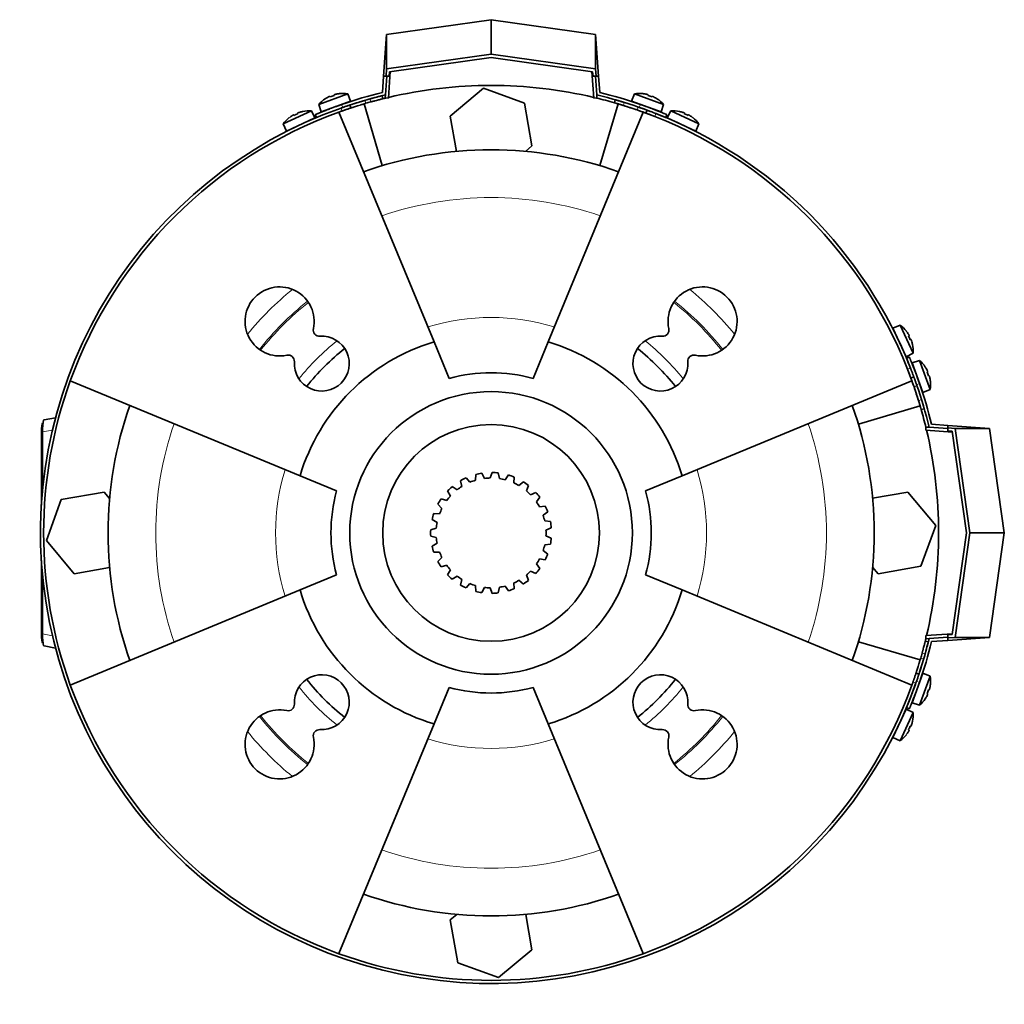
# Model space of a CAD drawing. Header units: millimetres. Extents: x 432 to 1317, y -1117 to 1316.
# Tile 26 of 26: x 432 to 746, y 1002 to 1316. Entities that reach past the tile are written whole.
import ezdxf

# ---------------------------------------------------------------- set-up
doc = ezdxf.new("R2010")
doc.units = ezdxf.units.MM
for name, color, linetype in [('LOW_334-1', 7, 'Continuous'), ('M5X8_UNI7687', 7, 'Continuous'), ('VSI184-254_GIUNT', 7, 'Continuous'), ('VSI344-454_FILTR', 7, 'Continuous'), ('VSI344-454_SUPPO', 7, 'Continuous'), ('VSI344-454_TERMI', 7, 'Continuous'), ('VSI344-454_TESTA', 7, 'Continuous')]:
    doc.layers.add(name, color=color, linetype=linetype)

# ---------------------------------------------------------------- blocks, each defined once
blk = doc.blocks.new('SE1')
at = {"layer": 'LOW_334-1', "color": 7, "linetype": 'Continuous', "lineweight": 35}
for p, q in [((549.41, 1291.02), (550.01, 1299.49)), ((614.24, 1299.49), (614.83, 1291.02)), ((548.49, 1292.08), (548.42, 1291.09)), ((615.83, 1291.09), (615.76, 1292.08)), ((548.42, 1291.09), (549.41, 1291.02)), ((614.83, 1291.02), (615.83, 1291.09)), ((720.63, 1186.29), (720.56, 1185.29)), ((721.63, 1186.22), (720.63, 1186.29)), ((720.56, 1185.29), (729.04, 1184.7)), ((729.04, 1120.46), (720.56, 1119.87)), ((720.56, 1119.87), (720.63, 1118.87)), ((720.63, 1118.87), (721.63, 1118.94))]:
    blk.add_line(p, q, dxfattribs=at)
at = {"layer": 'M5X8_UNI7687', "color": 7, "linetype": 'Continuous', "lineweight": 35}
for p, q in [((536.48, 1292.4), (527.21, 1289.03)), ((532.1, 1292.09), (532.16, 1291.89)), ((533.7, 1292.45), (533.71, 1292.48)), ((537.4, 1290.08), (536.48, 1292.4)), ((627.77, 1292.4), (626.85, 1290.08)), ((637.03, 1289.03), (627.77, 1292.4)), ((630.55, 1292.45), (630.54, 1292.48)), ((632.14, 1292.09), (632.09, 1291.89)), ((527.21, 1289.03), (528, 1286.66)), ((528, 1286.66), (537.4, 1290.08)), ((529.31, 1290.86), (529.29, 1290.87)), ((530.77, 1291.6), (530.85, 1291.42)), ((626.85, 1290.08), (636.24, 1286.66)), ((633.48, 1291.6), (633.39, 1291.42)), ((634.94, 1290.86), (634.96, 1290.87)), ((636.24, 1286.66), (637.03, 1289.03)), ((524.89, 1286.99), (515.95, 1282.82)), ((519.27, 1285.69), (519.37, 1285.51)), ((520.56, 1286.29), (520.63, 1286.1)), ((522.11, 1286.79), (522.12, 1286.82)), ((526.01, 1284.75), (524.89, 1286.99)), ((535.4, 1288.26), (535.4, 1288.26)), ((639.36, 1286.99), (638.24, 1284.75)), ((648.29, 1282.82), (639.36, 1286.99)), ((642.13, 1286.79), (642.13, 1286.82)), ((643.69, 1286.29), (643.62, 1286.1)), ((644.98, 1285.69), (644.88, 1285.51)), ((515.95, 1282.82), (516.95, 1280.52)), ((516.95, 1280.52), (526.01, 1284.75)), ((517.88, 1284.82), (517.86, 1284.83)), ((638.24, 1284.75), (647.3, 1280.52)), ((646.36, 1284.82), (646.39, 1284.83)), ((647.3, 1280.52), (648.29, 1282.82)), ((712.36, 1218.75), (710.07, 1217.76)), ((710.07, 1217.76), (714.29, 1208.7)), ((716.53, 1209.81), (712.36, 1218.75)), ((714.36, 1216.82), (714.38, 1216.84)), ((715.23, 1215.43), (715.06, 1215.33)), ((715.83, 1214.15), (715.64, 1214.08)), ((716.34, 1212.59), (716.36, 1212.58)), ((714.29, 1208.7), (716.53, 1209.81)), ((718.57, 1207.49), (716.2, 1206.7)), ((721.94, 1198.22), (718.57, 1207.49)), ((716.2, 1206.7), (719.62, 1197.3)), ((720.4, 1205.39), (720.41, 1205.42)), ((721.14, 1203.94), (720.96, 1203.85)), ((721.63, 1202.6), (721.43, 1202.55)), ((722, 1201.01), (722.02, 1201)), ((719.62, 1197.3), (721.94, 1198.22)), ((719.62, 1107.86), (716.2, 1098.46)), ((718.57, 1097.67), (721.94, 1106.94)), ((721.94, 1106.94), (719.62, 1107.86)), ((717.8, 1105.86), (717.8, 1105.86)), ((722, 1104.16), (722.02, 1104.16)), ((721.14, 1101.23), (720.96, 1101.31)), ((721.63, 1102.56), (721.43, 1102.61)), ((716.2, 1098.46), (718.57, 1097.67)), ((720.4, 1099.77), (720.41, 1099.75)), ((714.29, 1096.47), (710.07, 1087.4)), ((712.36, 1086.41), (716.53, 1095.35)), ((716.53, 1095.35), (714.29, 1096.47)), ((716.34, 1092.57), (716.36, 1092.58)), ((714.38, 1088.32), (714.36, 1088.34)), ((715.23, 1089.73), (715.06, 1089.83)), ((715.83, 1091.01), (715.64, 1091.08)), ((710.07, 1087.4), (712.36, 1086.41))]:
    blk.add_line(p, q, dxfattribs=at)
for centre, radius, start, end in [((534.82, 1282.54), 10, 80.4586, 96.4084), ((629.42, 1282.54), 10, 83.5916, 99.5414), ((534.82, 1282.54), 10, 123.5916, 139.5414), ((535.69, 1288.92), 0.5, 110, 129.2041), ((628.55, 1288.92), 0.5, 50.7959, 70), ((629.42, 1282.54), 10, 40.4586, 56.4084), ((524.1, 1277.02), 10, 85.4586, 101.4084), ((634.19, 1286.87), 0.5, 70, 89.4625), ((640.15, 1277.02), 10, 78.5916, 94.5414), ((524.1, 1277.02), 10, 128.5916, 144.5414), ((524.41, 1283.45), 0.5, 115, 134.2679), ((639.84, 1283.45), 0.5, 45.7321, 65), ((640.15, 1277.02), 10, 35.4586, 51.4084), ((518.97, 1280.92), 0.5, 95.7321, 115), ((645.28, 1280.92), 0.5, 65, 84.2679), ((706.56, 1210.61), 10, 38.5916, 54.5414), ((710.46, 1215.73), 0.5, 5.7321, 25), ((712.99, 1210.3), 0.5, 25, 44.2679), ((706.56, 1210.61), 10, 355.4586, 11.4084), ((712.08, 1199.88), 10, 33.5916, 49.5414), ((718.46, 1199.01), 0.5, 20, 39.2041), ((712.08, 1199.88), 10, 350.4586, 6.4084), ((712.08, 1105.28), 10, 353.5916, 9.5414), ((718.46, 1106.15), 0.5, 320.7959, 340), ((716.41, 1100.51), 0.5, 340, 359.4625), ((712.08, 1105.28), 10, 310.4586, 326.4084), ((712.99, 1094.87), 0.5, 315.7321, 335), ((706.56, 1094.56), 10, 348.5916, 4.5414), ((710.46, 1089.43), 0.5, 335, 354.2679), ((706.56, 1094.56), 10, 305.4586, 321.4084)]:
    blk.add_arc(centre, radius, start, end, dxfattribs=at)
for centre, major_axis, ratio, start_param, end_param in [((534.82, 1282.55), (9.4, 3.42), 0.996195, 1.335108, 1.449667), ((629.43, 1282.55), (-9.4, 3.42), 0.996195, 4.833518, 4.948078), ((534.82, 1282.55), (-9.4, -3.42), 0.996195, 4.833518, 4.948078), ((534.07, 1284.62), (8.7, 3.17), 0.811251, 1.49595, 1.645642), ((630.18, 1284.62), (8.7, -3.17), 0.811251, 1.49595, 1.645642), ((629.43, 1282.55), (9.4, -3.42), 0.996195, 1.335108, 1.449667), ((523.16, 1279.02), (8.39, 3.91), 0.811251, 1.49595, 1.645642), ((524.09, 1277.03), (9.06, 4.23), 0.996195, 1.335108, 1.449667), ((640.15, 1277.03), (-9.06, 4.23), 0.996195, 4.833518, 4.948078), ((641.08, 1279.02), (8.39, -3.91), 0.811251, 1.49595, 1.645642), ((524.09, 1277.03), (-9.06, -4.23), 0.996195, 4.833518, 4.948078), ((640.15, 1277.03), (9.06, -4.23), 0.996195, 1.335108, 1.449667), ((706.57, 1210.61), (-4.23, 9.06), 0.996195, 4.833518, 4.948078), ((708.56, 1211.54), (3.91, -8.39), 0.811251, 1.49595, 1.645642), ((706.57, 1210.61), (4.23, -9.06), 0.996195, 1.335108, 1.449667), ((712.1, 1199.89), (-3.42, 9.4), 0.996195, 4.833518, 4.948078), ((714.16, 1200.64), (3.17, -8.7), 0.811251, 1.49595, 1.645642), ((712.1, 1199.89), (3.42, -9.4), 0.996195, 1.335108, 1.449667), ((712.1, 1105.27), (3.42, 9.4), 0.996195, 4.833518, 4.948078), ((712.1, 1105.27), (-3.42, -9.4), 0.996195, 1.335108, 1.449667), ((714.16, 1104.52), (-3.17, -8.7), 0.811251, 1.49595, 1.645642), ((706.57, 1094.55), (4.23, 9.06), 0.996195, 4.833518, 4.948078), ((706.57, 1094.55), (-4.23, -9.06), 0.996195, 1.335108, 1.449667), ((708.56, 1093.62), (-3.91, -8.39), 0.811251, 1.49595, 1.645642)]:
    blk.add_ellipse(centre, major_axis=major_axis, ratio=ratio, start_param=start_param, end_param=end_param, dxfattribs=at)
for points in [[(532.57, 1292.26), (532.55, 1292.25), (532.52, 1292.25), (532.47, 1292.23), (532.43, 1292.22), (532.39, 1292.21), (532.35, 1292.2), (532.31, 1292.19), (532.27, 1292.17), (532.23, 1292.16), (532.2, 1292.15), (532.17, 1292.14), (532.15, 1292.13), (532.13, 1292.12), (532.12, 1292.11), (532.11, 1292.1), (532.1, 1292.09), (532.1, 1292.09), (532.1, 1292.09)], [(632.14, 1292.09), (632.14, 1292.09), (632.14, 1292.09), (632.14, 1292.1), (632.13, 1292.11), (632.11, 1292.12), (632.1, 1292.13), (632.07, 1292.14), (632.05, 1292.15), (632.01, 1292.16), (631.98, 1292.17), (631.94, 1292.19), (631.9, 1292.2), (631.86, 1292.21), (631.82, 1292.22), (631.77, 1292.23), (631.73, 1292.25), (631.69, 1292.25), (631.68, 1292.26)], [(530.77, 1291.6), (530.77, 1291.6), (530.76, 1291.61), (530.75, 1291.61), (530.74, 1291.61), (530.73, 1291.61), (530.71, 1291.6), (530.68, 1291.59), (530.65, 1291.59), (530.62, 1291.57), (530.59, 1291.56), (530.55, 1291.55), (530.51, 1291.53), (530.47, 1291.51), (530.43, 1291.5), (530.39, 1291.48), (530.35, 1291.45), (530.32, 1291.44), (530.3, 1291.43)], [(633.95, 1291.43), (633.93, 1291.44), (633.9, 1291.45), (633.86, 1291.48), (633.82, 1291.5), (633.78, 1291.51), (633.74, 1291.53), (633.7, 1291.55), (633.66, 1291.56), (633.63, 1291.57), (633.59, 1291.59), (633.56, 1291.59), (633.54, 1291.6), (633.52, 1291.61), (633.5, 1291.61), (633.49, 1291.61), (633.48, 1291.61), (633.48, 1291.6), (633.48, 1291.6)], [(519.27, 1285.69), (519.27, 1285.69), (519.26, 1285.7), (519.26, 1285.7), (519.24, 1285.69), (519.23, 1285.69), (519.21, 1285.68), (519.18, 1285.68), (519.16, 1285.66), (519.13, 1285.65), (519.09, 1285.63), (519.06, 1285.62), (519.02, 1285.6), (518.98, 1285.58), (518.94, 1285.55), (518.9, 1285.53), (518.86, 1285.51), (518.83, 1285.49), (518.82, 1285.48)], [(521.01, 1286.5), (520.99, 1286.5), (520.96, 1286.48), (520.91, 1286.47), (520.87, 1286.45), (520.83, 1286.44), (520.79, 1286.42), (520.75, 1286.41), (520.71, 1286.39), (520.68, 1286.38), (520.65, 1286.36), (520.62, 1286.35), (520.6, 1286.33), (520.58, 1286.32), (520.57, 1286.31), (520.56, 1286.31), (520.56, 1286.3), (520.56, 1286.29), (520.56, 1286.29)], [(643.69, 1286.29), (643.69, 1286.29), (643.69, 1286.3), (643.68, 1286.31), (643.68, 1286.31), (643.66, 1286.32), (643.65, 1286.33), (643.62, 1286.35), (643.6, 1286.36), (643.57, 1286.38), (643.53, 1286.39), (643.5, 1286.41), (643.46, 1286.42), (643.42, 1286.44), (643.38, 1286.45), (643.33, 1286.47), (643.29, 1286.48), (643.25, 1286.5), (643.24, 1286.5)], [(645.43, 1285.48), (645.41, 1285.49), (645.38, 1285.51), (645.34, 1285.53), (645.3, 1285.55), (645.26, 1285.58), (645.23, 1285.6), (645.19, 1285.62), (645.15, 1285.63), (645.12, 1285.65), (645.09, 1285.66), (645.06, 1285.68), (645.04, 1285.68), (645.02, 1285.69), (645, 1285.69), (644.99, 1285.7), (644.98, 1285.7), (644.98, 1285.69), (644.98, 1285.69)], [(715.23, 1215.43), (715.23, 1215.44), (715.24, 1215.44), (715.24, 1215.45), (715.24, 1215.46), (715.23, 1215.48), (715.23, 1215.5), (715.22, 1215.52), (715.21, 1215.55), (715.19, 1215.58), (715.18, 1215.61), (715.16, 1215.65), (715.14, 1215.68), (715.12, 1215.72), (715.1, 1215.76), (715.07, 1215.8), (715.05, 1215.84), (715.03, 1215.87), (715.02, 1215.89)], [(716.04, 1213.7), (716.04, 1213.71), (716.03, 1213.75), (716.01, 1213.79), (716, 1213.83), (715.98, 1213.87), (715.96, 1213.92), (715.95, 1213.95), (715.93, 1213.99), (715.92, 1214.02), (715.9, 1214.05), (715.89, 1214.08), (715.88, 1214.1), (715.87, 1214.12), (715.86, 1214.13), (715.85, 1214.14), (715.84, 1214.15), (715.83, 1214.15), (715.83, 1214.15)], [(721.14, 1203.94), (721.15, 1203.94), (721.15, 1203.94), (721.15, 1203.95), (721.15, 1203.96), (721.15, 1203.98), (721.14, 1204), (721.14, 1204.02), (721.13, 1204.05), (721.12, 1204.08), (721.1, 1204.12), (721.09, 1204.16), (721.07, 1204.19), (721.06, 1204.23), (721.04, 1204.27), (721.02, 1204.31), (721, 1204.36), (720.98, 1204.39), (720.97, 1204.4)], [(721.8, 1202.13), (721.8, 1202.15), (721.79, 1202.18), (721.78, 1202.23), (721.76, 1202.27), (721.75, 1202.32), (721.74, 1202.36), (721.73, 1202.4), (721.72, 1202.44), (721.7, 1202.47), (721.69, 1202.5), (721.68, 1202.53), (721.67, 1202.55), (721.66, 1202.57), (721.65, 1202.59), (721.64, 1202.6), (721.64, 1202.6), (721.63, 1202.6), (721.63, 1202.6)], [(720.97, 1100.76), (720.98, 1100.77), (721, 1100.8), (721.02, 1100.85), (721.04, 1100.89), (721.06, 1100.93), (721.07, 1100.97), (721.09, 1101.01), (721.1, 1101.04), (721.12, 1101.08), (721.13, 1101.11), (721.14, 1101.14), (721.14, 1101.16), (721.15, 1101.18), (721.15, 1101.2), (721.15, 1101.21), (721.15, 1101.22), (721.15, 1101.22), (721.14, 1101.23)], [(721.63, 1102.56), (721.63, 1102.56), (721.64, 1102.56), (721.64, 1102.57), (721.65, 1102.58), (721.66, 1102.59), (721.67, 1102.61), (721.68, 1102.63), (721.69, 1102.66), (721.7, 1102.69), (721.72, 1102.73), (721.73, 1102.76), (721.74, 1102.8), (721.75, 1102.84), (721.76, 1102.89), (721.78, 1102.93), (721.79, 1102.98), (721.8, 1103.01), (721.8, 1103.03)], [(715.83, 1091.01), (715.83, 1091.01), (715.84, 1091.01), (715.85, 1091.02), (715.86, 1091.03), (715.87, 1091.04), (715.88, 1091.06), (715.89, 1091.08), (715.9, 1091.11), (715.92, 1091.14), (715.93, 1091.17), (715.95, 1091.21), (715.96, 1091.25), (715.98, 1091.29), (716, 1091.33), (716.01, 1091.37), (716.03, 1091.42), (716.04, 1091.45), (716.04, 1091.47)], [(715.02, 1089.28), (715.03, 1089.29), (715.05, 1089.32), (715.07, 1089.36), (715.1, 1089.4), (715.12, 1089.44), (715.14, 1089.48), (715.16, 1089.51), (715.18, 1089.55), (715.19, 1089.58), (715.21, 1089.61), (715.22, 1089.64), (715.23, 1089.67), (715.23, 1089.68), (715.24, 1089.7), (715.24, 1089.71), (715.24, 1089.72), (715.23, 1089.73), (715.23, 1089.73)]]:
    blk.add_open_spline(points, degree=3, dxfattribs=at)
at = {"layer": 'VSI184-254_GIUNT', "color": 7, "linetype": 'Continuous', "lineweight": 35}
for p, q in [((575.4, 1168.74), (574.16, 1170.11)), ((577.24, 1171.2), (577.14, 1169.36)), ((580.01, 1169.95), (579.18, 1171.6)), ((582.45, 1171.83), (581.85, 1170.08)), ((584.78, 1169.88), (584.42, 1171.69)), ((587.63, 1171.03), (586.58, 1169.5)), ((589.35, 1168.52), (589.49, 1170.36)), ((571.29, 1166.33), (569.73, 1167.31)), ((572.4, 1169.19), (572.8, 1167.39)), ((592.4, 1168.86), (590.98, 1167.67)), ((593.38, 1165.98), (594.02, 1167.72)), ((567.99, 1162.9), (566.21, 1163.42)), ((568.28, 1165.96), (569.15, 1164.32)), ((596.41, 1165.48), (594.72, 1164.73)), ((596.58, 1162.45), (597.66, 1163.95)), ((565.18, 1161.72), (566.46, 1160.39)), ((599.36, 1161.15), (597.53, 1160.88)), ((565.73, 1158.7), (563.88, 1158.72)), ((598.7, 1158.18), (600.15, 1159.33)), ((564.68, 1154.05), (562.9, 1153.57)), ((563.34, 1156.81), (564.94, 1155.87)), ((601.03, 1156.18), (599.2, 1156.41)), ((599.6, 1153.5), (601.3, 1154.22)), ((562.9, 1151.59), (564.68, 1151.11)), ((601.3, 1150.94), (599.6, 1151.66)), ((564.94, 1149.29), (563.34, 1148.35)), ((599.2, 1148.75), (601.03, 1148.98)), ((563.88, 1146.44), (565.73, 1146.46)), ((566.46, 1144.78), (565.18, 1143.44)), ((600.15, 1145.83), (598.7, 1146.98)), ((566.21, 1141.75), (567.99, 1142.27)), ((597.66, 1141.22), (596.58, 1142.72)), ((597.53, 1144.29), (599.36, 1144.01)), ((569.15, 1140.84), (568.28, 1139.21)), ((569.73, 1137.86), (571.29, 1138.83)), ((594.02, 1137.45), (593.38, 1139.18)), ((594.72, 1140.44), (596.41, 1139.68)), ((572.8, 1137.77), (572.4, 1135.97)), ((574.16, 1135.06), (575.4, 1136.42)), ((577.14, 1135.81), (577.24, 1133.96)), ((579.18, 1133.56), (580.01, 1135.21)), ((584.42, 1133.47), (584.78, 1135.28)), ((586.58, 1135.66), (587.63, 1134.13)), ((589.49, 1134.8), (589.35, 1136.64)), ((590.98, 1137.49), (592.4, 1136.3)), ((581.85, 1135.08), (582.45, 1133.33))]:
    blk.add_line(p, q, dxfattribs=at)
blk.add_circle((582.12, 1152.58), 34.5, dxfattribs=at)
for radius, start, end in [(19.25, 114.4422, 120.3402), (19.25, 98.79, 104.688), (17.5, 90.902, 96.9238), (19.25, 83.1378, 89.0358), (17.5, 75.2498, 81.2716), (19.25, 67.4856, 73.3836), (19.25, 130.0944, 135.9924), (17.5, 122.2064, 128.2282), (17.5, 106.5542, 112.576), (17.5, 59.5976, 65.6194), (19.25, 51.8334, 57.7314), (19.25, 145.7466, 151.6446), (17.5, 137.8586, 143.8804), (17.5, 43.9454, 49.9672), (19.25, 36.1812, 42.0792), (17.5, 153.5108, 159.5326), (17.5, 28.2932, 34.315), (19.25, 20.529, 26.427), (19.25, 161.3988, 167.2968), (17.5, 12.641, 18.6628), (17.5, 169.163, 175.1848), (19.25, 4.8768, 10.7748), (19.25, 177.051, 182.949), (17.5, 184.8152, 190.837), (17.5, 356.9888, 3.0106), (19.25, 349.2246, 355.1226), (19.25, 192.7032, 198.6012), (17.5, 341.3366, 347.3584), (17.5, 200.4674, 206.4892), (19.25, 333.5724, 339.4704), (19.25, 208.3554, 214.2534), (17.5, 216.1196, 222.1414), (17.5, 325.6844, 331.7062), (19.25, 224.0076, 229.9056), (17.5, 231.7718, 237.7936), (17.5, 310.0322, 316.054), (19.25, 317.9202, 323.8182), (19.25, 239.6598, 245.5578), (17.5, 247.424, 253.4458), (17.5, 263.0762, 269.098), (17.5, 278.7284, 284.7496), (17.5, 294.38, 300.4018), (19.25, 302.268, 308.166), (19.25, 255.312, 261.21), (19.25, 270.9642, 276.8622), (19.25, 286.6158, 292.5138)]:
    blk.add_arc((582.12, 1152.58), radius, start, end, dxfattribs=at)
at = {"layer": 'VSI344-454_FILTR', "color": 7, "linetype": 'Continuous', "lineweight": 35}
for p, q in [((537.5, 1287.91), (537.18, 1288.86)), ((547.65, 1290.85), (547.41, 1291.82)), ((621.68, 1290.52), (621.4, 1289.56)), ((631.79, 1287.21), (631.44, 1286.27)), ((715.82, 1201.9), (716.75, 1202.25)), ((719.1, 1191.86), (720.06, 1192.13)), ((721.36, 1117.87), (720.39, 1118.11)), ((718.4, 1107.64), (717.46, 1107.96))]:
    blk.add_line(p, q, dxfattribs=at)
at = {"layer": 'VSI344-454_FILTR', "color": 4, "linetype": 'Continuous', "lineweight": 9}
for p, q in [((541.96, 1290.35), (542.27, 1289.4)), ((543.78, 1289.83), (543.54, 1290.8)), ((624.55, 1289.66), (624.28, 1288.7)), ((534.66, 1286.94), (534.34, 1287.89)), ((628.62, 1287.28), (628.97, 1288.22)), ((634.59, 1286.14), (634.25, 1285.21)), ((714.75, 1204.71), (715.69, 1205.05)), ((717.76, 1199.42), (716.82, 1199.08)), ((718.25, 1194.73), (719.21, 1195.01)), ((720.34, 1114), (719.37, 1114.24)), ((718.94, 1112.73), (719.89, 1112.42)), ((717.44, 1104.8), (716.49, 1105.12))]:
    blk.add_line(p, q, dxfattribs=at)
at = {"layer": 'VSI344-454_FILTR', "color": 7, "linetype": 'Continuous', "lineweight": 35}
for radius, start, end in [(142.5, 105.6085, 106.2392), (143.5, 109.4479, 340.5521), (142.5, 109.4563, 109.8856), (142.5, 70.9563, 72.7937), (143.5, 21.4479, 68.5521), (142.5, 160.1144, 199.8856), (142.5, 17.2063, 19.0437), (142.5, 343.7608, 344.3915), (142.5, 340.1144, 340.5437), (142.5, 250.1144, 289.8856)]:
    blk.add_arc((582.12, 1152.58), radius, start, end, dxfattribs=at)
for points, knots in [([(534.34, 1287.89), (534.4, 1287.91), (534.5, 1287.95), (534.66, 1288.01), (534.82, 1288.06), (534.97, 1288.11), (535.13, 1288.17), (535.28, 1288.22), (535.55, 1288.31), (535.93, 1288.44), (536.36, 1288.59), (536.72, 1288.71), (536.94, 1288.78), (537.07, 1288.82), (537.13, 1288.85), (537.18, 1288.86), (537.18, 1288.86), (537.18, 1288.86)], [0, 0, 0, 0, 0.036074, 0.071835, 0.107394, 0.142867, 0.178369, 0.214015, 0.24992, 0.375515, 0.499618, 0.623903, 0.749864, 0.812552, 0.874725, 0.937001, 1, 1, 1, 1]), ([(537.18, 1288.86), (537.18, 1288.86), (537.19, 1288.86), (537.2, 1288.87), (537.22, 1288.88), (537.25, 1288.89), (537.29, 1288.9), (537.34, 1288.92), (537.4, 1288.93), (537.47, 1288.96), (537.63, 1289.01), (537.96, 1289.12), (538.55, 1289.31), (539.28, 1289.54), (539.95, 1289.74), (540.48, 1289.91), (540.84, 1290.01), (541.21, 1290.12), (541.58, 1290.24), (541.83, 1290.31), (541.96, 1290.35)], [0, 0, 0, 0, 0.027983, 0.05579, 0.083473, 0.111087, 0.138684, 0.166318, 0.194043, 0.221912, 0.249977, 0.374927, 0.499719, 0.624594, 0.749762, 0.800184, 0.850106, 0.899841, 0.949701, 1, 1, 1, 1]), ([(542.27, 1289.4), (542.2, 1289.38), (542.06, 1289.33), (541.85, 1289.27), (541.65, 1289.21), (541.44, 1289.15), (541.24, 1289.09), (541.03, 1289.03), (540.83, 1288.97), (540.63, 1288.91), (540.21, 1288.78), (539.59, 1288.59), (538.87, 1288.36), (538.27, 1288.17), (537.92, 1288.05), (537.72, 1287.99), (537.62, 1287.95), (537.55, 1287.93), (537.51, 1287.92), (537.5, 1287.91), (537.5, 1287.91)], [0, 0, 0, 0, 0.028015, 0.055853, 0.083568, 0.111211, 0.138838, 0.166503, 0.194258, 0.222157, 0.250253, 0.375393, 0.500268, 0.625041, 0.750017, 0.800385, 0.850255, 0.899939, 0.94975, 1, 1, 1, 1]), ([(543.54, 1290.8), (543.6, 1290.81), (543.73, 1290.85), (543.92, 1290.9), (544.11, 1290.95), (544.29, 1291), (544.48, 1291.05), (544.66, 1291.1), (544.84, 1291.15), (545.19, 1291.25), (545.7, 1291.38), (546.29, 1291.54), (546.77, 1291.66), (547.07, 1291.73), (547.25, 1291.78), (547.34, 1291.8), (547.4, 1291.82), (547.4, 1291.82), (547.41, 1291.82)], [0, 0, 0, 0, 0.031592, 0.062927, 0.094082, 0.125133, 0.156157, 0.187231, 0.218434, 0.24984, 0.375694, 0.49976, 0.623965, 0.750126, 0.812727, 0.874827, 0.937046, 1, 1, 1, 1]), ([(547.65, 1290.85), (547.65, 1290.85), (547.65, 1290.85), (547.63, 1290.84), (547.61, 1290.84), (547.58, 1290.83), (547.54, 1290.82), (547.48, 1290.81), (547.42, 1290.79), (547.29, 1290.76), (547.02, 1290.69), (546.53, 1290.56), (545.94, 1290.41), (545.38, 1290.26), (544.9, 1290.13), (544.54, 1290.03), (544.16, 1289.93), (543.91, 1289.86), (543.78, 1289.83)], [0, 0, 0, 0, 0.031603, 0.06295, 0.094114, 0.125174, 0.156207, 0.187289, 0.2185, 0.249914, 0.37603, 0.500271, 0.624311, 0.750212, 0.812795, 0.874875, 0.937072, 1, 1, 1, 1]), ([(624.28, 1288.7), (624.22, 1288.72), (624.11, 1288.75), (623.95, 1288.8), (623.8, 1288.85), (623.64, 1288.9), (623.48, 1288.95), (623.33, 1288.99), (623.05, 1289.08), (622.67, 1289.19), (622.23, 1289.32), (621.87, 1289.43), (621.65, 1289.49), (621.52, 1289.53), (621.45, 1289.55), (621.41, 1289.56), (621.4, 1289.56), (621.4, 1289.56)], [0, 0, 0, 0, 0.036074, 0.071827, 0.107372, 0.142823, 0.178296, 0.213907, 0.249769, 0.37568, 0.49974, 0.623937, 0.750153, 0.812742, 0.874833, 0.937047, 1, 1, 1, 1]), ([(621.68, 1290.52), (621.68, 1290.52), (621.68, 1290.52), (621.69, 1290.52), (621.72, 1290.51), (621.75, 1290.5), (621.79, 1290.49), (621.84, 1290.48), (621.94, 1290.45), (622.15, 1290.39), (622.51, 1290.28), (622.95, 1290.15), (623.36, 1290.03), (623.72, 1289.92), (623.99, 1289.84), (624.27, 1289.75), (624.46, 1289.69), (624.55, 1289.66)], [0, 0, 0, 0, 0.036092, 0.07186, 0.10742, 0.142884, 0.178369, 0.213992, 0.249865, 0.376032, 0.500265, 0.624304, 0.750267, 0.812832, 0.874898, 0.937082, 1, 1, 1, 1]), ([(537.5, 1287.91), (537.5, 1287.91), (537.49, 1287.91), (537.48, 1287.91), (537.46, 1287.9), (537.43, 1287.89), (537.39, 1287.88), (537.34, 1287.86), (537.23, 1287.83), (537.03, 1287.76), (536.68, 1287.64), (536.24, 1287.49), (535.83, 1287.35), (535.48, 1287.23), (535.21, 1287.14), (534.94, 1287.04), (534.75, 1286.98), (534.66, 1286.94)], [0, 0, 0, 0, 0.03611, 0.071905, 0.107497, 0.143003, 0.178538, 0.214218, 0.250157, 0.376062, 0.500392, 0.624478, 0.750119, 0.812755, 0.874869, 0.937079, 1, 1, 1, 1]), ([(631.44, 1286.27), (631.44, 1286.27), (631.44, 1286.27), (631.43, 1286.28), (631.41, 1286.29), (631.38, 1286.3), (631.34, 1286.31), (631.29, 1286.33), (631.18, 1286.37), (630.99, 1286.44), (630.63, 1286.57), (630.2, 1286.72), (629.79, 1286.87), (629.44, 1286.99), (629.17, 1287.09), (628.9, 1287.19), (628.71, 1287.25), (628.62, 1287.28)], [0, 0, 0, 0, 0.036048, 0.071793, 0.107348, 0.142827, 0.178345, 0.214016, 0.249954, 0.375229, 0.499698, 0.624316, 0.749897, 0.812621, 0.874803, 0.937057, 1, 1, 1, 1]), ([(628.97, 1288.22), (629.02, 1288.2), (629.13, 1288.17), (629.28, 1288.11), (629.44, 1288.06), (629.6, 1288), (629.75, 1287.95), (629.9, 1287.89), (630.17, 1287.8), (630.55, 1287.66), (630.98, 1287.51), (631.33, 1287.38), (631.55, 1287.3), (631.67, 1287.25), (631.74, 1287.23), (631.78, 1287.21), (631.79, 1287.21), (631.79, 1287.21)], [0, 0, 0, 0, 0.036087, 0.071867, 0.107452, 0.142957, 0.178497, 0.214187, 0.25014, 0.375681, 0.50031, 0.624737, 0.750064, 0.812751, 0.874892, 0.937105, 1, 1, 1, 1]), ([(634.25, 1285.21), (634.2, 1285.23), (634.09, 1285.27), (633.93, 1285.33), (633.78, 1285.39), (633.63, 1285.45), (633.48, 1285.51), (633.33, 1285.56), (633.06, 1285.67), (632.68, 1285.81), (632.26, 1285.97), (631.9, 1286.1), (631.69, 1286.18), (631.56, 1286.23), (631.49, 1286.26), (631.45, 1286.27), (631.45, 1286.27), (631.44, 1286.27)], [0, 0, 0, 0, 0.036074, 0.071827, 0.107372, 0.142823, 0.178296, 0.213907, 0.249769, 0.37568, 0.49974, 0.623937, 0.750153, 0.812742, 0.874833, 0.937047, 1, 1, 1, 1]), ([(631.79, 1287.21), (631.79, 1287.21), (631.79, 1287.21), (631.81, 1287.21), (631.83, 1287.2), (631.86, 1287.19), (631.9, 1287.17), (631.95, 1287.15), (632.05, 1287.11), (632.25, 1287.04), (632.6, 1286.91), (633.03, 1286.75), (633.44, 1286.59), (633.78, 1286.46), (634.05, 1286.36), (634.32, 1286.25), (634.5, 1286.18), (634.59, 1286.14)], [0, 0, 0, 0, 0.036092, 0.07186, 0.10742, 0.142884, 0.178369, 0.213992, 0.249865, 0.376032, 0.500265, 0.624304, 0.750267, 0.812832, 0.874898, 0.937082, 1, 1, 1, 1]), ([(715.82, 1201.9), (715.82, 1201.9), (715.81, 1201.91), (715.81, 1201.92), (715.8, 1201.94), (715.79, 1201.97), (715.78, 1202.01), (715.76, 1202.06), (715.72, 1202.16), (715.65, 1202.36), (715.51, 1202.71), (715.35, 1203.14), (715.2, 1203.55), (715.06, 1203.89), (714.96, 1204.16), (714.86, 1204.43), (714.78, 1204.61), (714.75, 1204.71)], [0, 0, 0, 0, 0.036092, 0.07186, 0.10742, 0.142884, 0.178369, 0.213991, 0.249865, 0.376032, 0.500265, 0.624303, 0.750267, 0.812832, 0.874898, 0.937082, 1, 1, 1, 1]), ([(715.69, 1205.05), (715.71, 1205), (715.75, 1204.89), (715.81, 1204.74), (715.87, 1204.58), (715.93, 1204.43), (715.99, 1204.28), (716.04, 1204.13), (716.15, 1203.86), (716.29, 1203.49), (716.45, 1203.06), (716.58, 1202.71), (716.66, 1202.49), (716.71, 1202.37), (716.74, 1202.3), (716.75, 1202.26), (716.75, 1202.25), (716.75, 1202.25)], [0, 0, 0, 0, 0.036074, 0.071827, 0.107372, 0.142823, 0.178296, 0.213907, 0.249769, 0.375679, 0.49974, 0.623937, 0.750153, 0.812742, 0.874833, 0.937047, 1, 1, 1, 1]), ([(716.82, 1199.08), (716.81, 1199.13), (716.77, 1199.24), (716.71, 1199.4), (716.66, 1199.55), (716.6, 1199.71), (716.55, 1199.86), (716.5, 1200.01), (716.4, 1200.28), (716.27, 1200.66), (716.11, 1201.09), (715.98, 1201.44), (715.9, 1201.66), (715.86, 1201.79), (715.83, 1201.85), (715.82, 1201.9), (715.82, 1201.9), (715.82, 1201.9)], [0, 0, 0, 0, 0.036087, 0.071867, 0.107452, 0.142957, 0.178497, 0.214187, 0.25014, 0.375682, 0.50031, 0.624737, 0.750064, 0.812751, 0.874892, 0.937105, 1, 1, 1, 1]), ([(716.75, 1202.25), (716.75, 1202.25), (716.75, 1202.25), (716.76, 1202.23), (716.77, 1202.21), (716.78, 1202.18), (716.79, 1202.14), (716.81, 1202.09), (716.85, 1201.99), (716.92, 1201.79), (717.05, 1201.44), (717.21, 1201.01), (717.35, 1200.6), (717.48, 1200.25), (717.57, 1199.98), (717.67, 1199.7), (717.73, 1199.52), (717.76, 1199.42)], [0, 0, 0, 0, 0.036048, 0.071793, 0.107348, 0.142827, 0.178345, 0.214016, 0.249955, 0.375229, 0.499698, 0.624316, 0.749898, 0.812622, 0.874803, 0.937058, 1, 1, 1, 1]), ([(719.1, 1191.86), (719.1, 1191.86), (719.1, 1191.86), (719.1, 1191.88), (719.09, 1191.9), (719.08, 1191.93), (719.07, 1191.97), (719.06, 1192.02), (719.03, 1192.13), (718.97, 1192.33), (718.86, 1192.69), (718.73, 1193.13), (718.61, 1193.55), (718.5, 1193.9), (718.42, 1194.17), (718.33, 1194.45), (718.27, 1194.64), (718.25, 1194.73)], [0, 0, 0, 0, 0.036092, 0.07186, 0.10742, 0.142884, 0.178369, 0.213991, 0.249865, 0.376032, 0.500265, 0.624303, 0.750267, 0.812832, 0.874898, 0.937082, 1, 1, 1, 1]), ([(719.21, 1195.01), (719.22, 1194.96), (719.26, 1194.85), (719.31, 1194.69), (719.36, 1194.53), (719.4, 1194.37), (719.45, 1194.22), (719.5, 1194.06), (719.58, 1193.79), (719.69, 1193.4), (719.82, 1192.97), (719.93, 1192.61), (719.99, 1192.38), (720.03, 1192.25), (720.05, 1192.19), (720.06, 1192.14), (720.06, 1192.14), (720.06, 1192.13)], [0, 0, 0, 0, 0.036074, 0.071827, 0.107372, 0.142823, 0.178296, 0.213907, 0.249769, 0.375679, 0.49974, 0.623937, 0.750153, 0.812742, 0.874833, 0.937047, 1, 1, 1, 1]), ([(719.37, 1114.24), (719.39, 1114.3), (719.42, 1114.43), (719.47, 1114.62), (719.53, 1114.81), (719.58, 1114.99), (719.63, 1115.18), (719.68, 1115.36), (719.72, 1115.54), (719.82, 1115.89), (719.95, 1116.4), (720.11, 1116.99), (720.23, 1117.47), (720.31, 1117.77), (720.35, 1117.95), (720.37, 1118.04), (720.39, 1118.1), (720.39, 1118.1), (720.39, 1118.11)], [0, 0, 0, 0, 0.031592, 0.062927, 0.094083, 0.125133, 0.156157, 0.187232, 0.218434, 0.249841, 0.375694, 0.49976, 0.623965, 0.750126, 0.812727, 0.874827, 0.937046, 1, 1, 1, 1]), ([(721.36, 1117.87), (721.36, 1117.86), (721.36, 1117.86), (721.36, 1117.85), (721.35, 1117.83), (721.34, 1117.79), (721.33, 1117.75), (721.32, 1117.7), (721.3, 1117.64), (721.27, 1117.5), (721.2, 1117.23), (721.08, 1116.75), (720.92, 1116.16), (720.77, 1115.59), (720.65, 1115.12), (720.55, 1114.75), (720.44, 1114.38), (720.37, 1114.12), (720.34, 1114)], [0, 0, 0, 0, 0.031603, 0.06295, 0.094114, 0.125174, 0.156207, 0.18729, 0.2185, 0.249914, 0.376031, 0.500271, 0.624311, 0.750213, 0.812795, 0.874875, 0.937072, 1, 1, 1, 1]), ([(717.46, 1107.96), (717.46, 1107.96), (717.46, 1107.96), (717.46, 1107.97), (717.47, 1107.99), (717.48, 1108.03), (717.49, 1108.07), (717.51, 1108.11), (717.53, 1108.17), (717.55, 1108.24), (717.6, 1108.4), (717.71, 1108.73), (717.9, 1109.33), (718.13, 1110.05), (718.34, 1110.72), (718.5, 1111.25), (718.61, 1111.61), (718.72, 1111.98), (718.83, 1112.35), (718.9, 1112.6), (718.94, 1112.73)], [0, 0, 0, 0, 0.027983, 0.05579, 0.083473, 0.111087, 0.138683, 0.166317, 0.194043, 0.221912, 0.249977, 0.374927, 0.499718, 0.624593, 0.749761, 0.800183, 0.850106, 0.89984, 0.949701, 1, 1, 1, 1]), ([(719.89, 1112.42), (719.87, 1112.35), (719.83, 1112.21), (719.76, 1112), (719.7, 1111.79), (719.64, 1111.58), (719.58, 1111.38), (719.52, 1111.18), (719.46, 1110.98), (719.4, 1110.78), (719.27, 1110.36), (719.08, 1109.74), (718.85, 1109.01), (718.66, 1108.42), (718.54, 1108.06), (718.48, 1107.87), (718.45, 1107.77), (718.42, 1107.7), (718.41, 1107.65), (718.41, 1107.64), (718.4, 1107.64)], [0, 0, 0, 0, 0.028015, 0.055853, 0.083567, 0.111211, 0.138838, 0.166502, 0.194257, 0.222156, 0.250252, 0.375392, 0.500268, 0.62504, 0.750017, 0.800385, 0.850255, 0.899939, 0.94975, 1, 1, 1, 1]), ([(716.49, 1105.12), (716.5, 1105.17), (716.54, 1105.28), (716.6, 1105.43), (716.65, 1105.59), (716.71, 1105.75), (716.76, 1105.9), (716.81, 1106.05), (716.91, 1106.32), (717.04, 1106.7), (717.18, 1107.13), (717.3, 1107.49), (717.37, 1107.71), (717.42, 1107.84), (717.44, 1107.91), (717.45, 1107.95), (717.45, 1107.95), (717.46, 1107.96)], [0, 0, 0, 0, 0.036074, 0.071835, 0.107394, 0.142867, 0.178369, 0.214016, 0.24992, 0.375515, 0.499619, 0.623903, 0.749864, 0.812553, 0.874725, 0.937001, 1, 1, 1, 1]), ([(718.4, 1107.64), (718.4, 1107.64), (718.4, 1107.64), (718.4, 1107.63), (718.39, 1107.6), (718.38, 1107.57), (718.37, 1107.53), (718.35, 1107.48), (718.32, 1107.38), (718.25, 1107.18), (718.13, 1106.82), (717.99, 1106.39), (717.84, 1105.98), (717.72, 1105.63), (717.63, 1105.36), (717.53, 1105.08), (717.47, 1104.9), (717.44, 1104.8)], [0, 0, 0, 0, 0.03611, 0.071905, 0.107497, 0.143003, 0.178538, 0.214218, 0.250157, 0.376062, 0.500393, 0.624478, 0.750119, 0.812755, 0.87487, 0.93708, 1, 1, 1, 1])]:
    blk.add_open_spline(points, degree=3, knots=knots, dxfattribs=at)
at = {"layer": 'VSI344-454_SUPPO', "color": 7, "linetype": 'Continuous', "lineweight": 35}
for p, q in [((569.1, 1285.32), (579.72, 1294.23)), ((579.72, 1294.23), (592.74, 1289.49)), ((547.47, 1269.56), (541.65, 1289.21)), ((547.53, 1290.82), (547.53, 1290.82)), ((592.74, 1289.49), (595.14, 1275.84)), ((616.77, 1269.56), (622.6, 1289.21)), ((533.65, 1286.58), (563.96, 1213.43)), ((630.59, 1286.58), (600.29, 1213.43)), ((571.08, 1274.08), (569.1, 1285.32)), ((595.14, 1275.84), (593.06, 1274.09)), ((568.77, 1201.8), (563.96, 1213.43)), ((595.48, 1201.8), (600.29, 1213.43)), ((448.12, 1201.05), (521.28, 1170.75)), ((716.13, 1201.05), (642.97, 1170.75)), ((699.1, 1187.23), (718.75, 1193.05)), ((532.9, 1165.93), (521.28, 1170.75)), ((631.34, 1165.93), (642.97, 1170.75)), ((445.22, 1163.2), (458.86, 1165.6)), ((458.86, 1165.6), (460.61, 1163.51)), ((703.62, 1163.62), (714.86, 1165.6)), ((714.86, 1165.6), (723.77, 1154.99)), ((440.48, 1150.17), (445.22, 1163.2)), ((723.77, 1154.99), (719.03, 1141.97)), ((449.38, 1139.56), (440.48, 1150.17)), ((460.62, 1141.54), (449.38, 1139.56)), ((705.38, 1139.56), (703.63, 1141.65)), ((719.03, 1141.97), (705.38, 1139.56)), ((532.9, 1139.23), (521.28, 1134.41)), ((631.34, 1139.23), (642.97, 1134.41)), ((448.12, 1104.11), (521.28, 1134.41)), ((716.13, 1104.11), (642.97, 1134.41)), ((718.75, 1112.11), (699.1, 1117.93)), ((720.36, 1117.98), (720.36, 1117.98)), ((568.77, 1103.36), (563.96, 1091.74)), ((595.48, 1103.36), (600.29, 1091.74)), ((533.65, 1018.58), (563.96, 1091.74)), ((630.59, 1018.58), (600.29, 1091.74)), ((569.1, 1029.32), (571.19, 1031.07)), ((571.51, 1015.67), (569.1, 1029.32)), ((593.16, 1031.08), (595.14, 1019.84)), ((595.14, 1019.84), (584.53, 1010.94)), ((584.53, 1010.94), (571.51, 1015.67))]:
    blk.add_line(p, q, dxfattribs=at)
for centre, radius, start, end in [((582.12, 1152.58), 142.5, 90, 103.2623), ((582.12, 1152.58), 142.5, 76.7377, 90), ((582.12, 1152.58), 142.5, 103.6185, 104.0511), ((582.12, 1152.58), 142.5, 74, 76.3815), ((582.12, 1152.58), 142.5, 70.1144, 73.5), ((582.12, 1152.58), 142.5, 109.8856, 160.1144), ((582.12, 1152.58), 142.5, 19.8856, 70.1144), ((582.12, 1152.58), 122, 70.5541, 109.4459), ((514.77, 1219.93), 11, 347.9714, 282.0286), ((649.47, 1219.93), 11, 257.9714, 192.0286), ((527.49, 1217.22), 2, 167.9714, 273.8428), ((636.76, 1217.22), 2, 266.1572, 12.0286), ((528.21, 1206.5), 8.75, 176.1572, 93.8428), ((636.04, 1206.5), 8.75, 86.1572, 3.8428), ((582.12, 1152.58), 63.5, 106.6248, 163.3752), ((582.12, 1152.58), 75, 128.4349, 141.5651), ((582.12, 1152.58), 63.5, 16.6248, 73.3752), ((582.12, 1152.58), 75, 38.4349, 51.5651), ((517.48, 1207.22), 2, 356.1572, 102.0286), ((646.77, 1207.22), 2, 77.9714, 183.8428), ((582.12, 1152.58), 51, 74.8223, 105.1777), ((582.12, 1152.58), 142.5, 16.5, 19.8856), ((582.12, 1152.58), 45, 90, 270), ((582.12, 1152.58), 45, 270, 90), ((582.12, 1152.58), 122, 160.5541, 199.4459), ((582.12, 1152.58), 122, 340.5541, 19.4459), ((582.12, 1152.58), 142.5, 13.6185, 16), ((582.12, 1152.58), 142.5, 346.7377, 13.2623), ((582.12, 1152.58), 51, 164.8223, 195.1777), ((582.12, 1152.58), 51, 344.8223, 15.1777), ((582.12, 1152.58), 63.5, 196.6248, 253.3752), ((582.12, 1152.58), 63.5, 286.6248, 343.3752), ((582.12, 1152.58), 142.5, 345.9489, 346.3815), ((528.21, 1098.66), 8.75, 266.1572, 183.8428), ((636.04, 1098.66), 8.75, 356.1572, 273.8428), ((582.12, 1152.58), 142.5, 199.8856, 250.1144), ((582.12, 1152.58), 75, 218.4349, 231.5651), ((582.12, 1152.58), 75, 308.4349, 321.5651), ((582.12, 1152.58), 142.5, 289.8856, 340.1144), ((582.12, 1152.58), 51, 254.8223, 285.1777), ((517.48, 1097.94), 2, 257.9714, 3.8428), ((646.77, 1097.94), 2, 176.1572, 282.0286), ((514.77, 1085.23), 11, 77.9714, 12.0286), ((649.47, 1085.23), 11, 167.9714, 102.0286), ((527.49, 1087.94), 2, 86.1572, 192.0286), ((636.76, 1087.94), 2, 347.9714, 93.8428), ((582.12, 1152.58), 122, 250.5541, 289.4459)]:
    blk.add_arc(centre, radius, start, end, dxfattribs=at)
at = {"layer": 'VSI344-454_SUPPO', "color": 4, "linetype": 'Continuous', "lineweight": 9}
for radius, start, end in [(106.8, 70.9891, 109.0109), (100.1, 129.2029, 140.7971), (100.1, 39.2029, 50.7971), (94.12, 128.3751, 141.6249), (94.12, 38.3751, 51.6249), (93.66, 128.3936, 141.6064), (93.66, 38.3936, 51.6064), (68.63, 72.935, 107.065), (78.44, 128.7211, 141.2789), (78.44, 38.7211, 51.2789), (106.8, 160.9891, 199.0109), (106.8, 340.9891, 19.0109), (68.63, 162.935, 197.065), (68.63, 342.935, 17.065), (78.44, 218.7211, 231.2789), (78.44, 308.7211, 321.2789), (93.66, 218.3936, 231.6064), (93.66, 308.3936, 321.6064), (94.12, 218.3751, 231.6249), (94.12, 308.3751, 321.6249), (100.1, 219.2029, 230.7971), (100.1, 309.2029, 320.7971), (68.63, 252.935, 287.065), (106.8, 250.9891, 289.0109)]:
    blk.add_arc((582.12, 1152.58), radius, start, end, dxfattribs=at)
at = {"layer": 'VSI344-454_TERMI', "color": 7, "linetype": 'Continuous', "lineweight": 35}
for p, q in [((548.83, 1311.35), (582.12, 1316.03)), ((582.12, 1316.03), (615.42, 1311.35)), ((582.12, 1316.03), (582.12, 1305.02)), ((547.9, 1298.01), (548.83, 1311.35)), ((548.83, 1311.35), (548.83, 1300.34)), ((615.42, 1311.35), (616.35, 1298.01)), ((615.42, 1311.35), (615.42, 1300.34)), ((582.12, 1305.02), (548.83, 1300.34)), ((615.42, 1300.34), (582.12, 1305.02)), ((549.77, 1299.46), (582.12, 1304.01)), ((582.12, 1304.01), (614.47, 1299.46)), ((548.83, 1300.34), (548.67, 1298.01)), ((549.67, 1298.01), (549.77, 1299.46)), ((614.47, 1299.46), (614.58, 1298.01)), ((615.58, 1298.01), (615.42, 1300.34)), ((547.54, 1292.88), (547.9, 1298.01)), ((548.67, 1298.01), (547.9, 1298.01)), ((548.49, 1292.08), (548.9, 1298.01)), ((549.67, 1298.01), (548.67, 1298.01)), ((615.58, 1298.01), (614.58, 1298.01)), ((615.76, 1292.08), (615.35, 1298.01)), ((615.58, 1298.01), (616.35, 1298.01)), ((616.71, 1292.88), (616.35, 1298.01)), ((526.12, 1285.79), (526.51, 1284.87)), ((637.74, 1284.87), (638.12, 1285.79)), ((715.33, 1208.58), (714.41, 1208.19)), ((721.63, 1186.22), (727.55, 1185.8)), ((722.42, 1187.16), (727.55, 1186.81)), ((727.55, 1186.81), (740.89, 1185.87)), ((727.55, 1186.04), (727.55, 1186.81)), ((727.55, 1185.03), (727.55, 1186.04)), ((729.88, 1185.87), (727.55, 1186.04)), ((734.56, 1152.58), (729.88, 1185.87)), ((740.89, 1185.87), (729.88, 1185.87)), ((740.89, 1185.87), (745.57, 1152.58)), ((727.55, 1185.03), (729, 1184.93)), ((729, 1184.93), (733.55, 1152.58)), ((733.55, 1152.58), (729, 1120.23)), ((729.88, 1119.29), (734.56, 1152.58)), ((745.57, 1152.58), (734.56, 1152.58)), ((745.57, 1152.58), (740.89, 1119.29)), ((729, 1120.23), (727.55, 1120.13)), ((727.55, 1119.13), (727.55, 1120.13)), ((721.63, 1118.94), (727.55, 1119.36)), ((722.42, 1118), (727.55, 1118.36)), ((740.89, 1119.29), (727.55, 1118.36)), ((727.55, 1119.13), (729.88, 1119.29)), ((727.55, 1119.13), (727.55, 1118.36)), ((740.89, 1119.29), (729.88, 1119.29)), ((714.41, 1096.97), (715.33, 1096.58))]:
    blk.add_line(p, q, dxfattribs=at)
at = {"layer": 'VSI344-454_TERMI', "color": 4, "linetype": 'Continuous', "lineweight": 9}
for p, q in [((534.53, 1289.02), (534.92, 1288.09)), ((629.33, 1288.09), (629.72, 1289.02)), ((718.56, 1200.18), (717.64, 1199.79)), ((717.64, 1105.37), (718.56, 1104.99))]:
    blk.add_line(p, q, dxfattribs=at)
at = {"layer": 'VSI344-454_TERMI', "color": 7, "linetype": 'Continuous', "lineweight": 35}
for radius, start, end in [(144.5, 103.8472, 109.2308), (143.5, 103.5565, 108.1739), (143.5, 70.7941, 76.4435), (144.5, 70.7692, 76.1528), (143.5, 13.5565, 19.2059), (144.5, 13.8472, 19.2308), (144.5, 340.7692, 346.1528), (143.5, 342.0175, 346.4435)]:
    blk.add_arc((582.12, 1152.58), radius, start, end, dxfattribs=at)
for points, knots in [([(526.12, 1285.79), (526.12, 1285.79), (526.13, 1285.79), (526.14, 1285.8), (526.16, 1285.8), (526.19, 1285.82), (526.23, 1285.83), (526.28, 1285.85), (526.34, 1285.88), (526.4, 1285.91), (526.48, 1285.94), (526.56, 1285.97), (526.65, 1286.01), (526.82, 1286.08), (527.09, 1286.19), (527.51, 1286.36), (528, 1286.56), (528.55, 1286.79), (529.17, 1287.03), (529.83, 1287.29), (530.53, 1287.56), (531.2, 1287.81), (531.8, 1288.04), (532.33, 1288.23), (532.87, 1288.43), (533.42, 1288.63), (533.97, 1288.82), (534.34, 1288.95), (534.53, 1289.02)], [0, 0, 0, 0, 0.020995, 0.041891, 0.062709, 0.083472, 0.104202, 0.124923, 0.145657, 0.166425, 0.187252, 0.208159, 0.229169, 0.250303, 0.312364, 0.374597, 0.437423, 0.499974, 0.562512, 0.625346, 0.687554, 0.749624, 0.791753, 0.833484, 0.874994, 0.916463, 0.958072, 1, 1, 1, 1]), ([(629.72, 1289.02), (629.81, 1288.99), (630, 1288.92), (630.28, 1288.82), (630.55, 1288.72), (630.83, 1288.63), (631.1, 1288.53), (631.37, 1288.43), (631.64, 1288.33), (631.91, 1288.23), (632.18, 1288.14), (632.44, 1288.04), (632.7, 1287.94), (633.13, 1287.78), (633.71, 1287.56), (634.42, 1287.29), (635.08, 1287.03), (635.69, 1286.79), (636.24, 1286.56), (636.73, 1286.36), (637.15, 1286.19), (637.46, 1286.06), (637.69, 1285.97), (637.85, 1285.9), (637.97, 1285.85), (638.06, 1285.82), (638.11, 1285.79), (638.12, 1285.79), (638.12, 1285.79)], [0, 0, 0, 0, 0.021016, 0.041931, 0.062766, 0.083544, 0.104287, 0.125018, 0.14576, 0.166534, 0.187364, 0.208272, 0.22928, 0.250409, 0.312471, 0.374687, 0.437512, 0.500059, 0.562597, 0.625436, 0.687652, 0.74973, 0.791863, 0.833589, 0.875085, 0.916531, 0.95811, 1, 1, 1, 1]), ([(534.92, 1288.09), (534.82, 1288.06), (534.64, 1288), (534.42, 1287.92), (534.29, 1287.87), (534.25, 1287.86)], [0, 0, 0, 0, 0.0210165, 0.04193145, 0.04971661, 0.04971661, 0.04971661, 0.04971661]), ([(632.55, 1286.93), (632.39, 1286.99), (632.05, 1287.12), (631.52, 1287.31), (630.99, 1287.51), (630.44, 1287.7), (629.89, 1287.9), (629.52, 1288.03), (629.33, 1288.09)], [0.7513347, 0.7513347, 0.7513347, 0.7513347, 0.7917512, 0.8334823, 0.8749925, 0.916462, 0.9580715, 1, 1, 1, 1]), ([(637.74, 1284.87), (637.73, 1284.87), (637.73, 1284.87), (637.72, 1284.87), (637.7, 1284.88), (637.67, 1284.9), (637.63, 1284.91), (637.58, 1284.93), (637.52, 1284.96), (637.46, 1284.98), (637.38, 1285.02), (637.3, 1285.05), (637.2, 1285.09), (637.04, 1285.16), (636.77, 1285.27), (636.35, 1285.44), (635.86, 1285.64), (635.3, 1285.86), (634.77, 1286.08), (634.41, 1286.21), (634.27, 1286.27)], [0, 0, 0, 0, 0.0209951, 0.0418907, 0.0627088, 0.0834719, 0.1042025, 0.1249232, 0.1456567, 0.1664256, 0.1872525, 0.2081597, 0.2291692, 0.2503029, 0.3123639, 0.3745967, 0.4374228, 0.4999731, 0.562511, 0.6021197, 0.6021197, 0.6021197, 0.6021197]), ([(526.8, 1284.99), (526.8, 1284.99), (526.75, 1284.97), (526.66, 1284.93), (526.58, 1284.89), (526.52, 1284.87), (526.51, 1284.87), (526.51, 1284.87)], [0.8306178, 0.8306178, 0.8306178, 0.8306178, 0.8335888, 0.8750846, 0.9165311, 0.9581098, 1, 1, 1, 1]), ([(715.21, 1206.24), (715.2, 1206.26), (715.12, 1206.46), (714.98, 1206.8), (714.81, 1207.22), (714.68, 1207.53), (714.59, 1207.76), (714.52, 1207.92), (714.47, 1208.04), (714.44, 1208.13), (714.41, 1208.18), (714.41, 1208.19), (714.41, 1208.19)], [0.555527, 0.555527, 0.555527, 0.555527, 0.5625971, 0.6254363, 0.6876521, 0.7497301, 0.7918632, 0.8335888, 0.8750846, 0.9165311, 0.9581098, 1, 1, 1, 1]), ([(715.33, 1208.58), (715.33, 1208.58), (715.33, 1208.58), (715.34, 1208.56), (715.35, 1208.54), (715.36, 1208.51), (715.38, 1208.47), (715.4, 1208.42), (715.42, 1208.37), (715.45, 1208.3), (715.48, 1208.23), (715.51, 1208.14), (715.55, 1208.05), (715.62, 1207.88), (715.73, 1207.61), (715.91, 1207.19), (716.11, 1206.7), (716.33, 1206.15), (716.57, 1205.54), (716.83, 1204.88), (717.1, 1204.17), (717.35, 1203.5), (717.58, 1202.9), (717.77, 1202.37), (717.97, 1201.83), (718.17, 1201.29), (718.36, 1200.73), (718.49, 1200.36), (718.56, 1200.18)], [0, 0, 0, 0, 0.020995, 0.041891, 0.062709, 0.083472, 0.104202, 0.124923, 0.145657, 0.166425, 0.187252, 0.208159, 0.229169, 0.250303, 0.312364, 0.374597, 0.437423, 0.499974, 0.562512, 0.625346, 0.687554, 0.749624, 0.791753, 0.833484, 0.874994, 0.916463, 0.958072, 1, 1, 1, 1]), ([(715.81, 1204.73), (715.76, 1204.87), (715.66, 1205.12), (715.56, 1205.36), (715.52, 1205.47)], [0.39785617, 0.39785617, 0.39785617, 0.39785617, 0.43751334, 0.47026836, 0.47026836, 0.47026836, 0.47026836]), ([(717.64, 1199.79), (717.6, 1199.88), (717.54, 1200.07), (717.44, 1200.35), (717.34, 1200.62), (717.24, 1200.9), (717.15, 1201.17), (717.05, 1201.44), (716.95, 1201.71), (716.85, 1201.98), (716.75, 1202.25), (716.66, 1202.51), (716.56, 1202.77), (716.5, 1202.93), (716.47, 1203.01)], [0, 0, 0, 0, 0.0210165, 0.0419314, 0.0627669, 0.0835451, 0.1042885, 0.1250197, 0.1457614, 0.1665361, 0.1873662, 0.2082742, 0.2292819, 0.2487397, 0.2487397, 0.2487397, 0.2487397]), ([(714.41, 1096.97), (714.41, 1096.97), (714.41, 1096.97), (714.42, 1096.98), (714.42, 1097.01), (714.44, 1097.04), (714.45, 1097.08), (714.47, 1097.13), (714.5, 1097.18), (714.53, 1097.25), (714.56, 1097.32), (714.59, 1097.41), (714.63, 1097.5), (714.7, 1097.67), (714.81, 1097.94), (714.98, 1098.36), (715.18, 1098.85), (715.41, 1099.4), (715.65, 1100.01), (715.91, 1100.67), (716.18, 1101.38), (716.43, 1102.05), (716.66, 1102.65), (716.85, 1103.18), (717.05, 1103.72), (717.24, 1104.26), (717.44, 1104.82), (717.57, 1105.19), (717.64, 1105.37)], [0, 0, 0, 0, 0.020995, 0.041891, 0.062709, 0.083472, 0.104202, 0.124923, 0.145657, 0.166426, 0.187253, 0.20816, 0.229169, 0.250303, 0.312364, 0.374597, 0.437423, 0.499973, 0.562511, 0.625344, 0.687552, 0.749622, 0.791751, 0.833482, 0.874992, 0.916462, 0.958072, 1, 1, 1, 1]), ([(718.56, 1104.99), (718.53, 1104.89), (718.46, 1104.71), (718.36, 1104.43), (718.27, 1104.15), (718.17, 1103.88), (718.07, 1103.6), (717.97, 1103.33), (717.87, 1103.06), (717.78, 1102.79), (717.68, 1102.53), (717.58, 1102.26), (717.48, 1102), (717.32, 1101.57), (717.1, 1100.99), (716.83, 1100.29), (716.57, 1099.62), (716.33, 1099.01), (716.11, 1098.46), (715.91, 1097.97), (715.73, 1097.55), (715.61, 1097.24), (715.51, 1097.02), (715.45, 1096.86), (715.39, 1096.73), (715.36, 1096.65), (715.33, 1096.59), (715.33, 1096.58), (715.33, 1096.58)], [0, 0, 0, 0, 0.021016, 0.041931, 0.062766, 0.083544, 0.104287, 0.125018, 0.14576, 0.166534, 0.187364, 0.208272, 0.22928, 0.250409, 0.312471, 0.374687, 0.437512, 0.500059, 0.562597, 0.625436, 0.687652, 0.74973, 0.791863, 0.833589, 0.875085, 0.916531, 0.95811, 1, 1, 1, 1])]:
    blk.add_open_spline(points, degree=3, knots=knots, dxfattribs=at)
at = {"layer": 'VSI344-454_TESTA', "color": 7, "linetype": 'Continuous', "lineweight": 35}
for p, q in [((443.39, 1189.26), (439.74, 1188.58)), ((439.26, 1187.58), (439.42, 1187.58)), ((439.39, 1187.31), (439.42, 1187.58)), ((438.89, 1161.37), (438.89, 1184.58)), ((439.27, 1166.17), (439.27, 1184.76)), ((438.89, 1120.58), (438.89, 1143.79)), ((439.27, 1120.4), (439.27, 1138.99)), ((439.42, 1117.58), (439.26, 1117.58)), ((439.42, 1117.58), (439.39, 1117.86)), ((439.74, 1116.58), (443.39, 1115.9))]:
    blk.add_line(p, q, dxfattribs=at)
at = {"layer": 'VSI344-454_TESTA', "color": 4, "linetype": 'Continuous', "lineweight": 9}
for p, q in [((439.27, 1184.76), (442.41, 1185.35)), ((439.27, 1184.58), (438.89, 1184.58)), ((438.89, 1120.58), (439.27, 1120.58)), ((442.41, 1119.82), (439.27, 1120.4))]:
    blk.add_line(p, q, dxfattribs=at)
at = {"layer": 'VSI344-454_TESTA', "color": 7, "linetype": 'Continuous', "lineweight": 35}
for centre, start_param, end_param in [((439.26, 1184.58), 3.141593, 4.712389), ((439.26, 1120.58), 4.712389, 6.283185)]:
    blk.add_ellipse(centre, major_axis=(0, -3), ratio=0.121869, start_param=start_param, end_param=end_param, dxfattribs=at)
for points in [[(439.42, 1187.58), (439.56, 1188.58), (439.76, 1188.58)], [(439.27, 1184.76), (439.27, 1186.26), (439.39, 1187.31)], [(439.39, 1117.86), (439.27, 1118.9), (439.27, 1120.4)], [(439.76, 1116.58), (439.56, 1116.58), (439.42, 1117.58)]]:
    blk.add_open_spline(points, degree=2, dxfattribs=at)

msp = doc.modelspace()

# ---------------------------------------------------------------- block references
msp.add_blockref('SE1', (0, 0))

doc.saveas('drawing.dxf')
